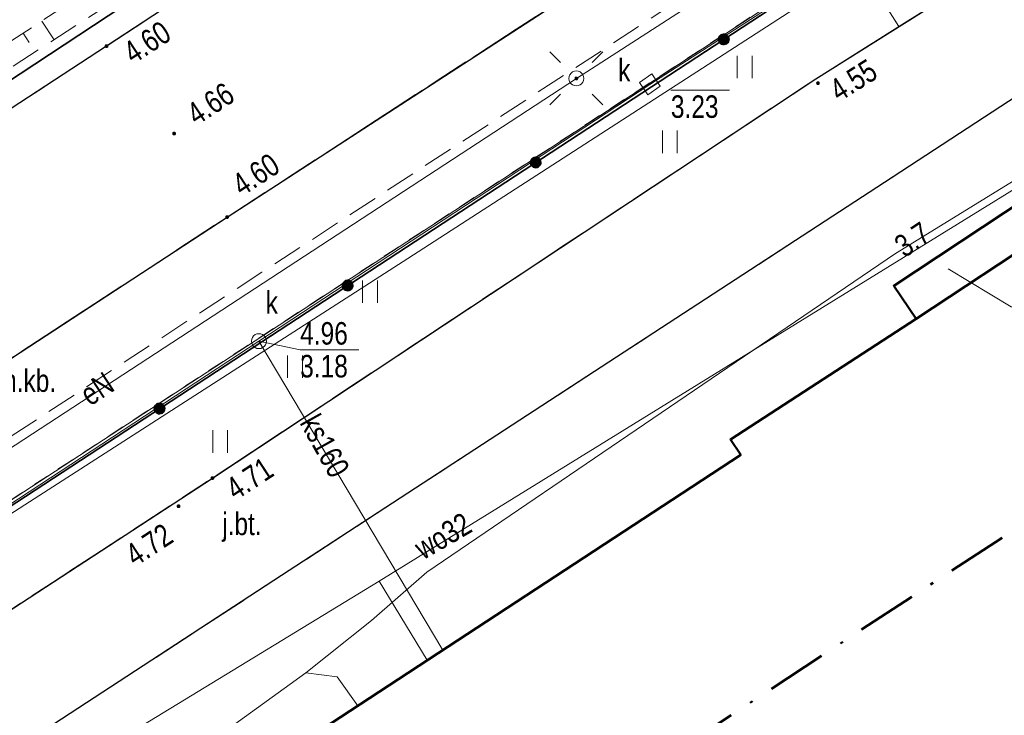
# Model space of a CAD drawing. Header units: metres. Extents: x 5450672 to 5451002, y 5973437 to 5973741.
# Tile 32 of 54: x 5450837 to 5450870, y 5973503 to 5973526. Entities that reach past the tile are written whole.
import ezdxf
from ezdxf.enums import TextEntityAlignment as Align

# ---------------------------------------------------------------- set-up
doc = ezdxf.new("R2010")
doc.units = ezdxf.units.M
for name, pattern in [('L_0_03', [1, 0.5, -0.5]), ('L_0_04', [1.5, 1, -0.5]), ('L_0_06', [2, 1.5, -0.5]), ('L_0_0E', [3.5, 2, -0.75, 0, -0.75])]:
    doc.linetypes.add(name, pattern=pattern)
for name, color, linetype, lineweight in [('GESBLO', 7, 'CONTINUOUS', 18), ('GESBZN', 7, 'CONTINUOUS', 50), ('GESBZN_O', 7, 'CONTINUOUS', 50), ('GESBZO', 7, 'CONTINUOUS', 50), ('GESDZI', 7, 'CONTINUOUS', 18), ('GESUZY', 96, 'CONTINUOUS', 18), ('GSLKOG', 7, 'CONTINUOUS', 35), ('GSLKRW', 7, 'CONTINUOUS', 25), ('GSPWPS', 7, 'CONTINUOUS', 13), ('GSPWPS_O', 7, 'CONTINUOUS', 13), ('GSSKOA', 7, 'CONTINUOUS', 18), ('GSSKOA_O', 7, 'CONTINUOUS', 18), ('GSSKOD', 7, 'CONTINUOUS', 18), ('GSSKOD_O', 7, 'CONTINUOUS', 18), ('GSSUTR', 7, 'CONTINUOUS', 18), ('GSSZSN', 7, 'CONTINUOUS', 18), ('GULEPR', 1, 'CONTINUOUS', 18), ('GULEPR_O', 1, 'CONTINUOUS', 18), ('GULKPR', 36, 'CONTINUOUS', 18), ('GULKPR_O', 36, 'CONTINUOUS', 18), ('GULLOB', 7, 'CONTINUOUS', 35), ('GULWPR', 5, 'CONTINUOUS', 18), ('GULWPR_O', 5, 'CONTINUOUS', 18), ('GUPELA', 7, 'CONTINUOUS', 18), ('GUPIWZ', 7, 'CONTINUOUS', 18), ('GUPKSD', 36, 'CONTINUOUS', 18), ('GUPKSD_O', 36, 'CONTINUOUS', 18), ('GUPPRZ_O', 7, 'CONTINUOUS', 18), ('zakres', 6, 'L_0_0E', 50)]:
    doc.layers.add(name, color=color, linetype=linetype, lineweight=lineweight)
doc.styles.add('Arial', font='Arial.ttf')

msp = doc.modelspace()

# ---------------------------------------------------------------- hatches: boundary and pattern name
at = {"layer": 'GSLKOG', "linetype": 'Continuous', "lineweight": 35, "true_color": 0x000000}
for points in [[(5450860.924, 5973525.64), (5450860.932, 5973525.595), (5450860.929, 5973525.549), (5450860.914, 5973525.506), (5450860.888, 5973525.468), (5450860.854, 5973525.439), (5450860.812, 5973525.419), (5450860.767, 5973525.41), (5450860.722, 5973525.414), (5450860.679, 5973525.429), (5450860.641, 5973525.454), (5450860.611, 5973525.489), (5450860.591, 5973525.53), (5450860.583, 5973525.575), (5450860.586, 5973525.621), (5450860.601, 5973525.664), (5450860.627, 5973525.702), (5450860.662, 5973525.731), (5450860.703, 5973525.751), (5450860.748, 5973525.76), (5450860.793, 5973525.756), (5450860.837, 5973525.741), (5450860.874, 5973525.715), (5450860.904, 5973525.681)], [(5450860.924, 5973525.64), (5450860.932, 5973525.595), (5450860.929, 5973525.549), (5450860.914, 5973525.506), (5450860.888, 5973525.468), (5450860.854, 5973525.439), (5450860.812, 5973525.419), (5450860.767, 5973525.41), (5450860.722, 5973525.414), (5450860.679, 5973525.429), (5450860.641, 5973525.454), (5450860.611, 5973525.489), (5450860.591, 5973525.53), (5450860.583, 5973525.575), (5450860.586, 5973525.621), (5450860.601, 5973525.664), (5450860.627, 5973525.702), (5450860.662, 5973525.731), (5450860.703, 5973525.751), (5450860.748, 5973525.76), (5450860.793, 5973525.756), (5450860.837, 5973525.741), (5450860.874, 5973525.715), (5450860.904, 5973525.681)], [(5450854.649, 5973521.531), (5450854.658, 5973521.486), (5450854.655, 5973521.44), (5450854.639, 5973521.397), (5450854.614, 5973521.36), (5450854.579, 5973521.33), (5450854.538, 5973521.31), (5450854.493, 5973521.301), (5450854.448, 5973521.305), (5450854.404, 5973521.32), (5450854.367, 5973521.346), (5450854.337, 5973521.38), (5450854.317, 5973521.421), (5450854.309, 5973521.466), (5450854.312, 5973521.512), (5450854.327, 5973521.555), (5450854.353, 5973521.593), (5450854.387, 5973521.623), (5450854.429, 5973521.642), (5450854.473, 5973521.651), (5450854.519, 5973521.648), (5450854.562, 5973521.632), (5450854.6, 5973521.607), (5450854.63, 5973521.572)], [(5450854.649, 5973521.531), (5450854.658, 5973521.486), (5450854.655, 5973521.44), (5450854.639, 5973521.397), (5450854.614, 5973521.36), (5450854.579, 5973521.33), (5450854.538, 5973521.31), (5450854.493, 5973521.301), (5450854.448, 5973521.305), (5450854.404, 5973521.32), (5450854.367, 5973521.346), (5450854.337, 5973521.38), (5450854.317, 5973521.421), (5450854.309, 5973521.466), (5450854.312, 5973521.512), (5450854.327, 5973521.555), (5450854.353, 5973521.593), (5450854.387, 5973521.623), (5450854.429, 5973521.642), (5450854.473, 5973521.651), (5450854.519, 5973521.648), (5450854.562, 5973521.632), (5450854.6, 5973521.607), (5450854.63, 5973521.572)], [(5450848.375, 5973517.422), (5450848.384, 5973517.377), (5450848.38, 5973517.332), (5450848.365, 5973517.289), (5450848.339, 5973517.251), (5450848.305, 5973517.221), (5450848.264, 5973517.201), (5450848.219, 5973517.193), (5450848.173, 5973517.196), (5450848.13, 5973517.211), (5450848.092, 5973517.237), (5450848.062, 5973517.272), (5450848.043, 5973517.313), (5450848.034, 5973517.358), (5450848.038, 5973517.403), (5450848.053, 5973517.446), (5450848.078, 5973517.484), (5450848.113, 5973517.514), (5450848.154, 5973517.534), (5450848.199, 5973517.542), (5450848.245, 5973517.539), (5450848.288, 5973517.524), (5450848.325, 5973517.498), (5450848.355, 5973517.463)], [(5450848.375, 5973517.422), (5450848.384, 5973517.377), (5450848.38, 5973517.332), (5450848.365, 5973517.289), (5450848.339, 5973517.251), (5450848.305, 5973517.221), (5450848.264, 5973517.201), (5450848.219, 5973517.193), (5450848.173, 5973517.196), (5450848.13, 5973517.211), (5450848.092, 5973517.237), (5450848.062, 5973517.272), (5450848.043, 5973517.313), (5450848.034, 5973517.358), (5450848.038, 5973517.403), (5450848.053, 5973517.446), (5450848.078, 5973517.484), (5450848.113, 5973517.514), (5450848.154, 5973517.534), (5450848.199, 5973517.542), (5450848.245, 5973517.539), (5450848.288, 5973517.524), (5450848.325, 5973517.498), (5450848.355, 5973517.463)], [(5450842.101, 5973513.313), (5450842.109, 5973513.269), (5450842.106, 5973513.223), (5450842.091, 5973513.18), (5450842.065, 5973513.142), (5450842.03, 5973513.112), (5450841.989, 5973513.093), (5450841.944, 5973513.084), (5450841.899, 5973513.087), (5450841.856, 5973513.103), (5450841.818, 5973513.128), (5450841.788, 5973513.163), (5450841.768, 5973513.204), (5450841.76, 5973513.249), (5450841.763, 5973513.294), (5450841.778, 5973513.338), (5450841.804, 5973513.375), (5450841.839, 5973513.405), (5450841.88, 5973513.425), (5450841.925, 5973513.433), (5450841.97, 5973513.43), (5450842.013, 5973513.415), (5450842.051, 5973513.389), (5450842.081, 5973513.355)], [(5450842.101, 5973513.313), (5450842.109, 5973513.269), (5450842.106, 5973513.223), (5450842.091, 5973513.18), (5450842.065, 5973513.142), (5450842.03, 5973513.112), (5450841.989, 5973513.093), (5450841.944, 5973513.084), (5450841.899, 5973513.087), (5450841.856, 5973513.103), (5450841.818, 5973513.128), (5450841.788, 5973513.163), (5450841.768, 5973513.204), (5450841.76, 5973513.249), (5450841.763, 5973513.294), (5450841.778, 5973513.338), (5450841.804, 5973513.375), (5450841.839, 5973513.405), (5450841.88, 5973513.425), (5450841.925, 5973513.433), (5450841.97, 5973513.43), (5450842.013, 5973513.415), (5450842.051, 5973513.389), (5450842.081, 5973513.355)]]:
    msp.add_hatch(color=18, dxfattribs=at).paths.add_polyline_path(points)
at = {"layer": 'GSPWPS', "linetype": 'Continuous', "lineweight": 13, "true_color": 0x000000}
for points in [[(5450840.127, 5973525.372), (5450840.131, 5973525.383), (5450840.138, 5973525.392), (5450840.148, 5973525.399), (5450840.158, 5973525.403), (5450840.17, 5973525.405), (5450840.182, 5973525.403), (5450840.193, 5973525.399), (5450840.202, 5973525.392), (5450840.209, 5973525.383), (5450840.213, 5973525.372), (5450840.215, 5973525.36), (5450840.213, 5973525.348), (5450840.209, 5973525.338), (5450840.202, 5973525.328), (5450840.193, 5973525.321), (5450840.182, 5973525.317), (5450840.17, 5973525.315), (5450840.158, 5973525.317), (5450840.148, 5973525.321), (5450840.138, 5973525.328), (5450840.131, 5973525.338), (5450840.127, 5973525.348), (5450840.125, 5973525.36)], [(5450863.857, 5973524.132), (5450863.861, 5973524.143), (5450863.868, 5973524.152), (5450863.878, 5973524.159), (5450863.888, 5973524.163), (5450863.9, 5973524.165), (5450863.912, 5973524.163), (5450863.923, 5973524.159), (5450863.932, 5973524.152), (5450863.939, 5973524.143), (5450863.943, 5973524.132), (5450863.945, 5973524.12), (5450863.943, 5973524.108), (5450863.939, 5973524.098), (5450863.932, 5973524.088), (5450863.923, 5973524.081), (5450863.912, 5973524.077), (5450863.9, 5973524.075), (5450863.888, 5973524.077), (5450863.878, 5973524.081), (5450863.868, 5973524.088), (5450863.861, 5973524.098), (5450863.857, 5973524.108), (5450863.855, 5973524.12)], [(5450842.377, 5973522.452), (5450842.381, 5973522.463), (5450842.388, 5973522.472), (5450842.398, 5973522.479), (5450842.408, 5973522.483), (5450842.42, 5973522.485), (5450842.432, 5973522.483), (5450842.443, 5973522.479), (5450842.452, 5973522.472), (5450842.459, 5973522.463), (5450842.463, 5973522.452), (5450842.465, 5973522.44), (5450842.463, 5973522.428), (5450842.459, 5973522.418), (5450842.452, 5973522.408), (5450842.443, 5973522.401), (5450842.432, 5973522.397), (5450842.42, 5973522.395), (5450842.408, 5973522.397), (5450842.398, 5973522.401), (5450842.388, 5973522.408), (5450842.381, 5973522.418), (5450842.377, 5973522.428), (5450842.375, 5973522.44)], [(5450844.147, 5973519.662), (5450844.151, 5973519.672), (5450844.158, 5973519.682), (5450844.168, 5973519.689), (5450844.178, 5973519.693), (5450844.19, 5973519.695), (5450844.202, 5973519.693), (5450844.213, 5973519.689), (5450844.222, 5973519.682), (5450844.229, 5973519.672), (5450844.233, 5973519.662), (5450844.235, 5973519.65), (5450844.233, 5973519.638), (5450844.229, 5973519.627), (5450844.222, 5973519.618), (5450844.213, 5973519.611), (5450844.202, 5973519.607), (5450844.19, 5973519.605), (5450844.178, 5973519.607), (5450844.168, 5973519.611), (5450844.158, 5973519.618), (5450844.151, 5973519.627), (5450844.147, 5973519.638), (5450844.145, 5973519.65)], [(5450843.657, 5973510.952), (5450843.661, 5973510.963), (5450843.668, 5973510.972), (5450843.677, 5973510.979), (5450843.688, 5973510.983), (5450843.7, 5973510.985), (5450843.712, 5973510.983), (5450843.722, 5973510.979), (5450843.732, 5973510.972), (5450843.739, 5973510.963), (5450843.743, 5973510.952), (5450843.745, 5973510.94), (5450843.743, 5973510.928), (5450843.739, 5973510.918), (5450843.732, 5973510.908), (5450843.722, 5973510.901), (5450843.712, 5973510.897), (5450843.7, 5973510.895), (5450843.688, 5973510.897), (5450843.677, 5973510.901), (5450843.668, 5973510.908), (5450843.661, 5973510.918), (5450843.657, 5973510.928), (5450843.655, 5973510.94)], [(5450842.527, 5973510.012), (5450842.531, 5973510.023), (5450842.538, 5973510.032), (5450842.548, 5973510.039), (5450842.558, 5973510.043), (5450842.57, 5973510.045), (5450842.582, 5973510.043), (5450842.593, 5973510.039), (5450842.602, 5973510.032), (5450842.609, 5973510.023), (5450842.613, 5973510.012), (5450842.615, 5973510), (5450842.613, 5973509.988), (5450842.609, 5973509.978), (5450842.602, 5973509.968), (5450842.593, 5973509.961), (5450842.582, 5973509.957), (5450842.57, 5973509.955), (5450842.558, 5973509.957), (5450842.548, 5973509.961), (5450842.538, 5973509.968), (5450842.531, 5973509.978), (5450842.527, 5973509.988), (5450842.525, 5973510)]]:
    msp.add_hatch(color=18, dxfattribs=at).paths.add_polyline_path(points)
at = {"layer": 'GUPELA', "linetype": 'Continuous', "lineweight": 18, "true_color": 0x000000}
msp.add_hatch(color=18, dxfattribs=at).paths.add_polyline_path([(5450855.839, 5973524.325), (5450855.852, 5973524.323), (5450855.861, 5973524.32), (5450855.87, 5973524.313), (5450855.878, 5973524.304), (5450855.883, 5973524.293), (5450855.885, 5973524.281), (5450855.884, 5973524.272), (5450855.881, 5973524.261), (5450855.873, 5973524.25), (5450855.865, 5973524.242), (5450855.854, 5973524.237), (5450855.842, 5973524.235), (5450855.83, 5973524.236), (5450855.82, 5973524.24), (5450855.81, 5973524.246), (5450855.803, 5973524.254), (5450855.798, 5973524.264), (5450855.795, 5973524.274), (5450855.795, 5973524.286), (5450855.799, 5973524.298), (5450855.805, 5973524.309), (5450855.816, 5973524.318), (5450855.827, 5973524.323)])

# ---------------------------------------------------------------- linework, layer by layer
at = {"layer": 'GESBLO', "color": 7, "linetype": 'Continuous', "lineweight": 18, "flags": 128}
msp.add_lwpolyline([(5450823.76, 5973486.552), (5450823.509, 5973486.925), (5450861.323, 5973511.713), (5450860.979, 5973512.233), (5450867.177, 5973516.26)], dxfattribs=at)
at = {"layer": 'GESBZN', "color": 7, "linetype": 'Continuous', "lineweight": 50, "flags": 128}
msp.add_lwpolyline([(5450867.177, 5973516.26), (5450866.426, 5973517.359), (5450870.865, 5973520.296), (5450871.587, 5973519.176)], close=True, dxfattribs=at)
at = {"layer": 'GESBZN_O', "color": 7, "linetype": 'Continuous', "lineweight": 13, "flags": 128}
msp.add_lwpolyline([(5450868.245, 5973517.919), (5450870.349, 5973516.652), (5450872.209, 5973516.652)], dxfattribs=at)
at = {"layer": 'GESBZO', "color": 7, "linetype": 'Continuous', "lineweight": 50, "flags": 128}
msp.add_lwpolyline([(5450823.76, 5973486.552), (5450823.509, 5973486.925), (5450861.323, 5973511.713), (5450860.979, 5973512.233), (5450867.177, 5973516.26)], dxfattribs=at)
at = {"layer": 'GESDZI', "color": 7, "linetype": 'Continuous', "lineweight": 18, "flags": 128}
msp.add_lwpolyline([(5450935.608, 5973598.484), (5450949.838, 5973577.857), (5450942.774, 5973579.328), (5450880.058, 5973538.352), (5450806.723, 5973490.442), (5450802.26, 5973482.693), (5450803.745, 5973511.267), (5450807.74, 5973509.03), (5450934.22, 5973591.65)], close=True, dxfattribs=at)
msp.add_lwpolyline([(5450880.058, 5973538.352), (5450806.723, 5973490.442)], dxfattribs=at)
at = {"layer": 'GESUZY', "color": 96, "linetype": 'L_0_03', "lineweight": 18, "flags": 128}
msp.add_lwpolyline([(5450942.774, 5973579.328), (5450880.058, 5973538.352), (5450806.723, 5973490.442), (5450802.26, 5973482.693), (5450803.745, 5973511.267), (5450807.74, 5973509.03), (5450934.22, 5973591.65), (5450935.608, 5973598.484), (5450949.838, 5973577.857)], close=True, dxfattribs=at)
msp.add_lwpolyline([(5450880.058, 5973538.352), (5450806.723, 5973490.442)], dxfattribs=at)
at = {"layer": 'GSLKOG', "color": 7, "linetype": 'Continuous', "lineweight": 35, "flags": 128}
msp.add_lwpolyline([(5450865.16, 5973528.47), (5450865.08, 5973528.42), (5450864.69, 5973528.16), (5450806.63, 5973490.14), (5450802.16, 5973482.73), (5450800.43, 5973458.16), (5450798.877, 5973437.351)], dxfattribs=at)
for points in [[(5450860.924, 5973525.64), (5450860.932, 5973525.595), (5450860.929, 5973525.549), (5450860.914, 5973525.506), (5450860.888, 5973525.468), (5450860.854, 5973525.439), (5450860.812, 5973525.419), (5450860.767, 5973525.41), (5450860.722, 5973525.414), (5450860.679, 5973525.429), (5450860.641, 5973525.454), (5450860.611, 5973525.489), (5450860.591, 5973525.53), (5450860.583, 5973525.575), (5450860.586, 5973525.621), (5450860.601, 5973525.664), (5450860.627, 5973525.702), (5450860.662, 5973525.731), (5450860.703, 5973525.751), (5450860.748, 5973525.76), (5450860.793, 5973525.756), (5450860.837, 5973525.741), (5450860.874, 5973525.715), (5450860.904, 5973525.681)], [(5450860.924, 5973525.64), (5450860.932, 5973525.595), (5450860.929, 5973525.549), (5450860.914, 5973525.506), (5450860.888, 5973525.468), (5450860.854, 5973525.439), (5450860.812, 5973525.419), (5450860.767, 5973525.41), (5450860.722, 5973525.414), (5450860.679, 5973525.429), (5450860.641, 5973525.454), (5450860.611, 5973525.489), (5450860.591, 5973525.53), (5450860.583, 5973525.575), (5450860.586, 5973525.621), (5450860.601, 5973525.664), (5450860.627, 5973525.702), (5450860.662, 5973525.731), (5450860.703, 5973525.751), (5450860.748, 5973525.76), (5450860.793, 5973525.756), (5450860.837, 5973525.741), (5450860.874, 5973525.715), (5450860.904, 5973525.681)], [(5450854.649, 5973521.531), (5450854.658, 5973521.486), (5450854.655, 5973521.44), (5450854.639, 5973521.397), (5450854.614, 5973521.36), (5450854.579, 5973521.33), (5450854.538, 5973521.31), (5450854.493, 5973521.301), (5450854.448, 5973521.305), (5450854.404, 5973521.32), (5450854.367, 5973521.346), (5450854.337, 5973521.38), (5450854.317, 5973521.421), (5450854.309, 5973521.466), (5450854.312, 5973521.512), (5450854.327, 5973521.555), (5450854.353, 5973521.593), (5450854.387, 5973521.623), (5450854.429, 5973521.642), (5450854.473, 5973521.651), (5450854.519, 5973521.648), (5450854.562, 5973521.632), (5450854.6, 5973521.607), (5450854.63, 5973521.572)], [(5450854.649, 5973521.531), (5450854.658, 5973521.486), (5450854.655, 5973521.44), (5450854.639, 5973521.397), (5450854.614, 5973521.36), (5450854.579, 5973521.33), (5450854.538, 5973521.31), (5450854.493, 5973521.301), (5450854.448, 5973521.305), (5450854.404, 5973521.32), (5450854.367, 5973521.346), (5450854.337, 5973521.38), (5450854.317, 5973521.421), (5450854.309, 5973521.466), (5450854.312, 5973521.512), (5450854.327, 5973521.555), (5450854.353, 5973521.593), (5450854.387, 5973521.623), (5450854.429, 5973521.642), (5450854.473, 5973521.651), (5450854.519, 5973521.648), (5450854.562, 5973521.632), (5450854.6, 5973521.607), (5450854.63, 5973521.572)], [(5450848.375, 5973517.422), (5450848.384, 5973517.377), (5450848.38, 5973517.332), (5450848.365, 5973517.289), (5450848.339, 5973517.251), (5450848.305, 5973517.221), (5450848.264, 5973517.201), (5450848.219, 5973517.193), (5450848.173, 5973517.196), (5450848.13, 5973517.211), (5450848.092, 5973517.237), (5450848.062, 5973517.272), (5450848.043, 5973517.313), (5450848.034, 5973517.358), (5450848.038, 5973517.403), (5450848.053, 5973517.446), (5450848.078, 5973517.484), (5450848.113, 5973517.514), (5450848.154, 5973517.534), (5450848.199, 5973517.542), (5450848.245, 5973517.539), (5450848.288, 5973517.524), (5450848.325, 5973517.498), (5450848.355, 5973517.463)], [(5450848.375, 5973517.422), (5450848.384, 5973517.377), (5450848.38, 5973517.332), (5450848.365, 5973517.289), (5450848.339, 5973517.251), (5450848.305, 5973517.221), (5450848.264, 5973517.201), (5450848.219, 5973517.193), (5450848.173, 5973517.196), (5450848.13, 5973517.211), (5450848.092, 5973517.237), (5450848.062, 5973517.272), (5450848.043, 5973517.313), (5450848.034, 5973517.358), (5450848.038, 5973517.403), (5450848.053, 5973517.446), (5450848.078, 5973517.484), (5450848.113, 5973517.514), (5450848.154, 5973517.534), (5450848.199, 5973517.542), (5450848.245, 5973517.539), (5450848.288, 5973517.524), (5450848.325, 5973517.498), (5450848.355, 5973517.463)], [(5450842.101, 5973513.313), (5450842.109, 5973513.269), (5450842.106, 5973513.223), (5450842.091, 5973513.18), (5450842.065, 5973513.142), (5450842.03, 5973513.112), (5450841.989, 5973513.093), (5450841.944, 5973513.084), (5450841.899, 5973513.087), (5450841.856, 5973513.103), (5450841.818, 5973513.128), (5450841.788, 5973513.163), (5450841.768, 5973513.204), (5450841.76, 5973513.249), (5450841.763, 5973513.294), (5450841.778, 5973513.338), (5450841.804, 5973513.375), (5450841.839, 5973513.405), (5450841.88, 5973513.425), (5450841.925, 5973513.433), (5450841.97, 5973513.43), (5450842.013, 5973513.415), (5450842.051, 5973513.389), (5450842.081, 5973513.355)], [(5450842.101, 5973513.313), (5450842.109, 5973513.269), (5450842.106, 5973513.223), (5450842.091, 5973513.18), (5450842.065, 5973513.142), (5450842.03, 5973513.112), (5450841.989, 5973513.093), (5450841.944, 5973513.084), (5450841.899, 5973513.087), (5450841.856, 5973513.103), (5450841.818, 5973513.128), (5450841.788, 5973513.163), (5450841.768, 5973513.204), (5450841.76, 5973513.249), (5450841.763, 5973513.294), (5450841.778, 5973513.338), (5450841.804, 5973513.375), (5450841.839, 5973513.405), (5450841.88, 5973513.425), (5450841.925, 5973513.433), (5450841.97, 5973513.43), (5450842.013, 5973513.415), (5450842.051, 5973513.389), (5450842.081, 5973513.355)]]:
    msp.add_lwpolyline(points, close=True, dxfattribs=at)
at = {"layer": 'GSLKRW', "color": 7, "linetype": 'Continuous', "lineweight": 25, "flags": 128}
for points in [[(5450827.51, 5973508.75), (5450844.19, 5973519.65), (5450858.91, 5973529.22), (5450872.45, 5973538.1), (5450878.76, 5973542.23), (5450882.9, 5973544.91), (5450886.411, 5973547.209), (5450895.68, 5973553.28), (5450909.81, 5973562.51), (5450924.43, 5973572.05), (5450934.84, 5973578.87), (5450940.61, 5973582.54), (5450938.48, 5973585.79), (5450936.74, 5973588.44), (5450934.44, 5973586.91), (5450920.71, 5973577.94), (5450905.71, 5973568.14), (5450892.04, 5973559.22), (5450879.46, 5973551.02), (5450868.42, 5973543.83), (5450855.2, 5973535.22), (5450840.17, 5973525.36), (5450823.68, 5973514.58)], [(5450887.598, 5973543.226), (5450887.85, 5973542.84), (5450893.16, 5973534.8), (5450877.03, 5973524.28), (5450875.36, 5973526.85), (5450873.59, 5973525.69), (5450866.12, 5973520.81), (5450845.75, 5973507.52), (5450825.61, 5973494.37), (5450823.74, 5973493.09), (5450822.36, 5973492), (5450821.31, 5973490.54), (5450820.88, 5973489.56), (5450820.61, 5973488.23), (5450820.34, 5973486.13), (5450818.57, 5973469.18), (5450818.25, 5973466.01), (5450816.65, 5973449.22), (5450815.362, 5973436.762)], [(5450811.082, 5973436.915), (5450812.41, 5973449.64), (5450814.47, 5973469.6), (5450816, 5973484.01), (5450816.39, 5973486.46), (5450816.79, 5973489.48), (5450817.33, 5973491.41), (5450818.21, 5973493.14), (5450819.48, 5973494.72), (5450821.05, 5973496.03), (5450823.52, 5973497.76), (5450843.7, 5973510.94), (5450863.83, 5973524.27), (5450871.36, 5973529.01), (5450877.13, 5973532.97), (5450877.77, 5973533.73), (5450878.13, 5973534.67), (5450878.12, 5973535.64), (5450877.71, 5973536.69)]]:
    msp.add_lwpolyline(points, dxfattribs=at)
at = {"layer": 'GSPWPS', "color": 7, "linetype": 'Continuous', "lineweight": 13, "flags": 128}
for points in [[(5450840.127, 5973525.372), (5450840.131, 5973525.383), (5450840.138, 5973525.392), (5450840.148, 5973525.399), (5450840.158, 5973525.403), (5450840.17, 5973525.405), (5450840.182, 5973525.403), (5450840.193, 5973525.399), (5450840.202, 5973525.392), (5450840.209, 5973525.383), (5450840.213, 5973525.372), (5450840.215, 5973525.36), (5450840.213, 5973525.348), (5450840.209, 5973525.338), (5450840.202, 5973525.328), (5450840.193, 5973525.321), (5450840.182, 5973525.317), (5450840.17, 5973525.315), (5450840.158, 5973525.317), (5450840.148, 5973525.321), (5450840.138, 5973525.328), (5450840.131, 5973525.338), (5450840.127, 5973525.348), (5450840.125, 5973525.36)], [(5450863.857, 5973524.132), (5450863.861, 5973524.143), (5450863.868, 5973524.152), (5450863.878, 5973524.159), (5450863.888, 5973524.163), (5450863.9, 5973524.165), (5450863.912, 5973524.163), (5450863.923, 5973524.159), (5450863.932, 5973524.152), (5450863.939, 5973524.143), (5450863.943, 5973524.132), (5450863.945, 5973524.12), (5450863.943, 5973524.108), (5450863.939, 5973524.098), (5450863.932, 5973524.088), (5450863.923, 5973524.081), (5450863.912, 5973524.077), (5450863.9, 5973524.075), (5450863.888, 5973524.077), (5450863.878, 5973524.081), (5450863.868, 5973524.088), (5450863.861, 5973524.098), (5450863.857, 5973524.108), (5450863.855, 5973524.12)], [(5450842.377, 5973522.452), (5450842.381, 5973522.463), (5450842.388, 5973522.472), (5450842.398, 5973522.479), (5450842.408, 5973522.483), (5450842.42, 5973522.485), (5450842.432, 5973522.483), (5450842.443, 5973522.479), (5450842.452, 5973522.472), (5450842.459, 5973522.463), (5450842.463, 5973522.452), (5450842.465, 5973522.44), (5450842.463, 5973522.428), (5450842.459, 5973522.418), (5450842.452, 5973522.408), (5450842.443, 5973522.401), (5450842.432, 5973522.397), (5450842.42, 5973522.395), (5450842.408, 5973522.397), (5450842.398, 5973522.401), (5450842.388, 5973522.408), (5450842.381, 5973522.418), (5450842.377, 5973522.428), (5450842.375, 5973522.44)], [(5450844.147, 5973519.662), (5450844.151, 5973519.672), (5450844.158, 5973519.682), (5450844.168, 5973519.689), (5450844.178, 5973519.693), (5450844.19, 5973519.695), (5450844.202, 5973519.693), (5450844.213, 5973519.689), (5450844.222, 5973519.682), (5450844.229, 5973519.672), (5450844.233, 5973519.662), (5450844.235, 5973519.65), (5450844.233, 5973519.638), (5450844.229, 5973519.627), (5450844.222, 5973519.618), (5450844.213, 5973519.611), (5450844.202, 5973519.607), (5450844.19, 5973519.605), (5450844.178, 5973519.607), (5450844.168, 5973519.611), (5450844.158, 5973519.618), (5450844.151, 5973519.627), (5450844.147, 5973519.638), (5450844.145, 5973519.65)], [(5450843.657, 5973510.952), (5450843.661, 5973510.963), (5450843.668, 5973510.972), (5450843.677, 5973510.979), (5450843.688, 5973510.983), (5450843.7, 5973510.985), (5450843.712, 5973510.983), (5450843.722, 5973510.979), (5450843.732, 5973510.972), (5450843.739, 5973510.963), (5450843.743, 5973510.952), (5450843.745, 5973510.94), (5450843.743, 5973510.928), (5450843.739, 5973510.918), (5450843.732, 5973510.908), (5450843.722, 5973510.901), (5450843.712, 5973510.897), (5450843.7, 5973510.895), (5450843.688, 5973510.897), (5450843.677, 5973510.901), (5450843.668, 5973510.908), (5450843.661, 5973510.918), (5450843.657, 5973510.928), (5450843.655, 5973510.94)], [(5450842.527, 5973510.012), (5450842.531, 5973510.023), (5450842.538, 5973510.032), (5450842.548, 5973510.039), (5450842.558, 5973510.043), (5450842.57, 5973510.045), (5450842.582, 5973510.043), (5450842.593, 5973510.039), (5450842.602, 5973510.032), (5450842.609, 5973510.023), (5450842.613, 5973510.012), (5450842.615, 5973510), (5450842.613, 5973509.988), (5450842.609, 5973509.978), (5450842.602, 5973509.968), (5450842.593, 5973509.961), (5450842.582, 5973509.957), (5450842.57, 5973509.955), (5450842.558, 5973509.957), (5450842.548, 5973509.961), (5450842.538, 5973509.968), (5450842.531, 5973509.978), (5450842.527, 5973509.988), (5450842.525, 5973510)]]:
    msp.add_lwpolyline(points, close=True, dxfattribs=at)
at = {"layer": 'GSSKOA', "color": 7, "linetype": 'L_0_06', "lineweight": 18, "flags": 128}
for points in [[(5450783.81, 5973515.24), (5450785.01, 5973512.65), (5450786.01, 5973510.85), (5450787.7, 5973508.38), (5450790.18, 5973505.25), (5450790.75, 5973504.62), (5450791.58, 5973503.81), (5450793.24, 5973502.59), (5450795.13, 5973501.79), (5450798.04, 5973501.33), (5450800.65, 5973501.43), (5450801.44, 5973501.62), (5450804.54, 5973502.43), (5450807.14, 5973503.78), (5450823.68, 5973514.58), (5450840.17, 5973525.36), (5450855.2, 5973535.22), (5450868.42, 5973543.83), (5450879.46, 5973551.02), (5450892.04, 5973559.22), (5450905.71, 5973568.14), (5450920.71, 5973577.94), (5450934.44, 5973586.91), (5450936.74, 5973588.44), (5450938.48, 5973585.79), (5450940.61, 5973582.54), (5450934.84, 5973578.87), (5450924.43, 5973572.05), (5450909.81, 5973562.51), (5450895.68, 5973553.28), (5450886.411, 5973547.209), (5450882.9, 5973544.91), (5450878.76, 5973542.23), (5450872.45, 5973538.1), (5450858.91, 5973529.22), (5450844.19, 5973519.65), (5450827.51, 5973508.75), (5450810.6, 5973497.68), (5450805.86, 5973494.57), (5450803.36, 5973492.88), (5450800.63, 5973490.63), (5450797.91, 5973487.79), (5450797.04, 5973486.71), (5450796.11, 5973485.35), (5450794.66, 5973482.74), (5450793.52, 5973479.94), (5450792.66, 5973477.32), (5450792.24, 5973480.77), (5450791.27, 5973486.7), (5450790.15, 5973492.59), (5450788.83, 5973498.46), (5450786.99, 5973505.22), (5450785.83, 5973509.07)], [(5450885.06, 5973541.57), (5450887.598, 5973543.226), (5450887.85, 5973542.84), (5450893.16, 5973534.8), (5450877.03, 5973524.28), (5450875.36, 5973526.85), (5450873.59, 5973525.69), (5450866.12, 5973520.81), (5450845.75, 5973507.52), (5450825.61, 5973494.37), (5450823.74, 5973493.09), (5450822.36, 5973492), (5450821.31, 5973490.54), (5450820.88, 5973489.56), (5450820.61, 5973488.23), (5450820.34, 5973486.13), (5450818.57, 5973469.18), (5450818.25, 5973466.01), (5450816.65, 5973449.22), (5450815.362, 5973436.762), (5450811.082, 5973436.915), (5450812.41, 5973449.64), (5450814.47, 5973469.6), (5450816, 5973484.01), (5450816.39, 5973486.46), (5450816.79, 5973489.48), (5450817.33, 5973491.41), (5450818.21, 5973493.14), (5450819.48, 5973494.72), (5450821.05, 5973496.03), (5450823.52, 5973497.76), (5450843.7, 5973510.94), (5450863.83, 5973524.27), (5450871.36, 5973529.01), (5450877.13, 5973532.97), (5450877.77, 5973533.73), (5450878.13, 5973534.67), (5450878.12, 5973535.64), (5450877.71, 5973536.69)]]:
    msp.add_lwpolyline(points, close=True, dxfattribs=at)
at = {"layer": 'GSSKOD', "color": 7, "linetype": 'L_0_04', "lineweight": 18, "flags": 128}
for points in [[(5450795.55, 5973475.17), (5450795.52, 5973475.48), (5450795.45, 5973476.38), (5450795.5, 5973477.36), (5450795.85, 5973479.23), (5450796.27, 5973480.99), (5450796.68, 5973481.89), (5450797.02, 5973482.59), (5450797.98, 5973484.2), (5450801.12, 5973486.42), (5450802.09, 5973487.5), (5450802.79, 5973488.83), (5450803.15, 5973490.27), (5450803.01, 5973491.31), (5450802.598, 5973492.252), (5450803.36, 5973492.88), (5450805.86, 5973494.57), (5450810.6, 5973497.68), (5450827.51, 5973508.75), (5450844.19, 5973519.65), (5450858.91, 5973529.22), (5450872.45, 5973538.1), (5450878.76, 5973542.23)], [(5450878.76, 5973542.23), (5450879.96, 5973540.43), (5450876.563, 5973538.216), (5450873.73, 5973536.37), (5450867.03, 5973531.98), (5450863.629, 5973529.752), (5450859.87, 5973527.29), (5450845.35, 5973517.81), (5450828.63, 5973506.87), (5450815.56, 5973498.36), (5450811.74, 5973495.8), (5450806.29, 5973492.36), (5450805.5, 5973491.46), (5450804.87, 5973490.14), (5450804.38, 5973488.7), (5450803.79, 5973487.33), (5450801.87, 5973485.02), (5450800.9, 5973484.33), (5450799.126, 5973483.109), (5450798.67, 5973482.42), (5450797.78, 5973480.65), (5450797.11, 5973477.72), (5450797.01, 5973476.7)]]:
    msp.add_lwpolyline(points, dxfattribs=at)
msp.add_lwpolyline([(5450863.629, 5973529.752), (5450867.03, 5973531.98), (5450868.071, 5973530.378), (5450867.638, 5973530.094), (5450869.193, 5973527.646), (5450866.598, 5973526.013), (5450865.08, 5973528.42), (5450864.69, 5973528.16)], close=True, dxfattribs=at)
at = {"layer": 'GSSUTR', "color": 7, "linetype": 'L_0_04', "lineweight": 18, "flags": 128}
msp.add_lwpolyline([(5450804.28, 5973445.74), (5450806.23, 5973463.98), (5450805.94, 5973464.54), (5450806.41, 5973465.2), (5450807.92, 5973481.96), (5450809.38, 5973488.4), (5450807.481, 5973490.697), (5450864.69, 5973528.16), (5450865.08, 5973528.42), (5450866.598, 5973526.013), (5450863.83, 5973524.27), (5450843.7, 5973510.94), (5450823.52, 5973497.76), (5450821.05, 5973496.03), (5450819.48, 5973494.72), (5450818.98, 5973494.38), (5450812.93, 5973490.3), (5450810.64, 5973485.54), (5450810.53, 5973484.56), (5450808.62, 5973466.63), (5450806.38, 5973444.72), (5450807.57, 5973444.6), (5450807.33, 5973442.15), (5450806.13, 5973442.25), (5450805.585, 5973437.111)], dxfattribs=at)
at = {"layer": 'GSSUTR', "color": 7, "linetype": 'Continuous', "lineweight": 18, "flags": 128}
for points in [[(5450861.208, 5973525.037), (5450861.208, 5973524.287)], [(5450861.708, 5973524.287), (5450861.708, 5973525.037)], [(5450858.708, 5973522.537), (5450858.708, 5973521.787)], [(5450859.208, 5973521.787), (5450859.208, 5973522.537)], [(5450848.708, 5973517.537), (5450848.708, 5973516.787)], [(5450849.208, 5973516.787), (5450849.208, 5973517.537)], [(5450846.208, 5973515.037), (5450846.208, 5973514.287)], [(5450846.708, 5973514.287), (5450846.708, 5973515.037)], [(5450843.708, 5973512.537), (5450843.708, 5973511.787)], [(5450844.208, 5973511.787), (5450844.208, 5973512.537)]]:
    msp.add_lwpolyline(points, dxfattribs=at)
at = {"layer": 'GSSZSN', "color": 7, "linetype": 'L_0_04', "lineweight": 18, "flags": 128}
msp.add_lwpolyline([(5450850.48, 5973533.38), (5450833.7, 5973522.52), (5450820, 5973513.46), (5450809.42, 5973506.66), (5450805.71, 5973505.07), (5450803.21, 5973505.97), (5450800.25, 5973507.74), (5450796.21, 5973514.79), (5450792.98, 5973523.82), (5450792.42, 5973532.12), (5450793.13, 5973537.8), (5450795.53, 5973541.79), (5450802.83, 5973545.48), (5450806.81, 5973546.12), (5450803.15, 5973544.03), (5450796.48, 5973538.94), (5450795.24, 5973537.62), (5450795.02, 5973532.31), (5450795.31, 5973523.87), (5450798.53, 5973516.39), (5450804.42, 5973508.14), (5450809.17, 5973507.44), (5450819.56, 5973514.16), (5450833.31, 5973523.12), (5450849.99, 5973534.04), (5450869.786, 5973546.534)], close=True, dxfattribs=at)
at = {"layer": 'GSSZSN', "color": 7, "linetype": 'Continuous', "lineweight": 18, "flags": 128}
for points in [[(5450838.007, 5973526.195), (5450838.415, 5973525.571)], [(5450837.387, 5973525.789), (5450837.59, 5973525.479)]]:
    msp.add_lwpolyline(points, dxfattribs=at)
at = {"layer": 'GULEPR', "color": 1, "linetype": 'Continuous', "lineweight": 18, "flags": 128}
for points in [[(5450929.221, 5973569.342), (5450907.255, 5973554.406), (5450898.91, 5973549.148), (5450897.821, 5973548.037), (5450897.614, 5973546.871), (5450899.386, 5973544), (5450900.462, 5973542.72), (5450900.835, 5973541.58), (5450900.372, 5973540.236), (5450893.456, 5973536.14), (5450890.802, 5973534.124), (5450885.536, 5973530.354), (5450876.81, 5973524.795), (5450866.485, 5973518.441), (5450850.85, 5973507.796), (5450849.005, 5973506.183), (5450846.813, 5973504.44)], [(5450891.14, 5973547.05), (5450855.84, 5973524.28)], [(5450855.84, 5973524.28), (5450824.19, 5973503.59)], [(5450846.813, 5973504.44), (5450834.686, 5973495.674), (5450833.762, 5973495.798), (5450830.618, 5973496.64), (5450829.576, 5973496.34), (5450821.799, 5973486.897), (5450821.736, 5973485.244), (5450823.328, 5973481.988), (5450825.312, 5973479.753), (5450825.148, 5973478.828), (5450820.785, 5973475.704), (5450820.51, 5973474.446), (5450823.382, 5973468.394), (5450824.508, 5973467.496), (5450826.418, 5973463.948)], [(5450848.549, 5973503.339), (5450847.857, 5973504.31), (5450846.813, 5973504.44)]]:
    msp.add_lwpolyline(points, dxfattribs=at)
at = {"layer": 'GULKPR', "color": 36, "linetype": 'Continuous', "lineweight": 18, "flags": 128}
for points in [[(5450872.754, 5973533.434), (5450858.293, 5973524.082), (5450845.25, 5973515.51), (5450819.832, 5973498.826), (5450805.403, 5973478.02)], [(5450845.25, 5973515.51), (5450851.381, 5973505.195)]]:
    msp.add_lwpolyline(points, dxfattribs=at)
at = {"layer": 'GULLOB', "color": 7, "linetype": 'Continuous', "lineweight": 35, "flags": 128}
msp.add_lwpolyline([(5450805.956, 5973504.578), (5450809.84, 5973506.34), (5450881.84, 5973553.83), (5450931.845, 5973586.509)], dxfattribs=at)
at = {"layer": 'GULWPR', "color": 5, "linetype": 'Continuous', "lineweight": 18, "flags": 128}
for points in [[(5450937.53, 5973559.553), (5450876.639, 5973524.47), (5450868.811, 5973530.301), (5450850.214, 5973518.272), (5450826.683, 5973503.121), (5450817.902, 5973496.651), (5450810.631, 5973487.742), (5450809.311, 5973485.974)], [(5450878.322, 5973525.448), (5450849.258, 5973507.501)], [(5450849.258, 5973507.501), (5450831.133, 5973496.454), (5450822.405, 5973489.185), (5450814.47, 5973482.878), (5450809.622, 5973484.872)], [(5450850.866, 5973504.858), (5450849.258, 5973507.501)]]:
    msp.add_lwpolyline(points, dxfattribs=at)
at = {"layer": 'GUPELA', "color": 7, "linetype": 'Continuous', "lineweight": 18, "flags": 128}
for points in [[(5450854.956, 5973525.164), (5450855.31, 5973524.81)], [(5450856.724, 5973525.164), (5450856.37, 5973524.81)], [(5450854.956, 5973523.396), (5450855.31, 5973523.75)], [(5450856.724, 5973523.396), (5450856.37, 5973523.75)]]:
    msp.add_lwpolyline(points, dxfattribs=at)
for points in [[(5450855.84, 5973524.53), (5450855.905, 5973524.521), (5450855.965, 5973524.497), (5450856.017, 5973524.457), (5450856.057, 5973524.405), (5450856.081, 5973524.345), (5450856.09, 5973524.28), (5450856.081, 5973524.215), (5450856.057, 5973524.155), (5450856.017, 5973524.103), (5450855.965, 5973524.063), (5450855.905, 5973524.039), (5450855.84, 5973524.03), (5450855.775, 5973524.039), (5450855.715, 5973524.063), (5450855.663, 5973524.103), (5450855.623, 5973524.155), (5450855.599, 5973524.215), (5450855.59, 5973524.28), (5450855.599, 5973524.345), (5450855.623, 5973524.405), (5450855.663, 5973524.457), (5450855.715, 5973524.497), (5450855.775, 5973524.521)], [(5450855.839, 5973524.325), (5450855.852, 5973524.323), (5450855.861, 5973524.32), (5450855.87, 5973524.313), (5450855.878, 5973524.304), (5450855.883, 5973524.293), (5450855.885, 5973524.281), (5450855.884, 5973524.272), (5450855.881, 5973524.261), (5450855.873, 5973524.25), (5450855.865, 5973524.242), (5450855.854, 5973524.237), (5450855.842, 5973524.235), (5450855.83, 5973524.236), (5450855.82, 5973524.24), (5450855.81, 5973524.246), (5450855.803, 5973524.254), (5450855.798, 5973524.264), (5450855.795, 5973524.274), (5450855.795, 5973524.286), (5450855.799, 5973524.298), (5450855.805, 5973524.309), (5450855.816, 5973524.318), (5450855.827, 5973524.323)]]:
    msp.add_lwpolyline(points, close=True, dxfattribs=at)
at = {"layer": 'GUPIWZ', "color": 7, "linetype": 'Continuous', "lineweight": 18, "flags": 128}
msp.add_lwpolyline([(5450845.25, 5973515.76), (5450845.315, 5973515.752), (5450845.375, 5973515.727), (5450845.427, 5973515.687), (5450845.467, 5973515.635), (5450845.492, 5973515.575), (5450845.5, 5973515.51), (5450845.492, 5973515.446), (5450845.467, 5973515.385), (5450845.427, 5973515.334), (5450845.375, 5973515.294), (5450845.315, 5973515.269), (5450845.25, 5973515.26), (5450845.186, 5973515.269), (5450845.125, 5973515.294), (5450845.074, 5973515.334), (5450845.034, 5973515.385), (5450845.009, 5973515.446), (5450845, 5973515.51), (5450845.009, 5973515.575), (5450845.034, 5973515.635), (5450845.074, 5973515.687), (5450845.125, 5973515.727), (5450845.186, 5973515.752)], close=True, dxfattribs=at)
at = {"layer": 'GUPKSD', "color": 36, "linetype": 'Continuous', "lineweight": 18, "flags": 128}
for points in [[(5450857.946, 5973524.147), (5450858.358, 5973524.43), (5450858.641, 5973524.017), (5450858.228, 5973523.734)], [(5450845.25, 5973515.76), (5450845.315, 5973515.752), (5450845.375, 5973515.727), (5450845.427, 5973515.687), (5450845.467, 5973515.635), (5450845.492, 5973515.575), (5450845.5, 5973515.51), (5450845.492, 5973515.446), (5450845.467, 5973515.385), (5450845.427, 5973515.334), (5450845.375, 5973515.294), (5450845.315, 5973515.269), (5450845.25, 5973515.26), (5450845.186, 5973515.269), (5450845.125, 5973515.294), (5450845.074, 5973515.334), (5450845.034, 5973515.385), (5450845.009, 5973515.446), (5450845, 5973515.51), (5450845.009, 5973515.575), (5450845.034, 5973515.635), (5450845.074, 5973515.687), (5450845.125, 5973515.727), (5450845.186, 5973515.752)]]:
    msp.add_lwpolyline(points, close=True, dxfattribs=at)
at = {"layer": 'GUPPRZ_O', "color": 36, "linetype": 'Continuous', "lineweight": 13, "flags": 128}
for points in [[(5450858.993, 5973523.887), (5450860.953, 5973523.887)], [(5450845.25, 5973515.51), (5450846.627, 5973515.223), (5450848.587, 5973515.223)]]:
    msp.add_lwpolyline(points, dxfattribs=at)
at = {"layer": 'zakres', "lineweight": 50, "flags": 128}
msp.add_lwpolyline([(5450792.1, 5973491.7), (5450753.5, 5973561.1), (5450752.8, 5973575), (5450772.7, 5973592), (5450778.9, 5973688.5), (5450775.2, 5973699.87), (5450898.93, 5973712.39), (5450985.09, 5973584.37), (5450835.61, 5973486.38), (5450845.88, 5973469.31), (5450818.84, 5973453.46), (5450791.19, 5973456.71)], close=True, dxfattribs=at)

# ---------------------------------------------------------------- texts
at = {"layer": 'GSPWPS_O', "color": 7, "style": 'Arial', "width": 0.78}
for s, rotation, p in [('4.60', 33.2, (5450840.646, 5973525.368)), ('4.55', 32.2, (5450864.204, 5973524.117)), ('4.66', 33.2, (5450842.76, 5973523.318)), ('4.60', 33.2, (5450844.274, 5973520.954)), ('4.71', 33.1, (5450844.064, 5973510.807)), ('4.72', 33.1, (5450840.712, 5973508.597))]:
    msp.add_text(s, height=0.75, rotation=rotation, dxfattribs=at).set_placement(p, align=Align.TOP_LEFT)
at = {"layer": 'GSSKOA_O', "color": 7, "style": 'Arial', "width": 0.78}
msp.add_text('j.bt.', height=0.75, dxfattribs=at).set_placement((5450844.026, 5973509.787), align=Align.TOP_LEFT)
at = {"layer": 'GSSKOD_O', "color": 7, "style": 'Arial', "width": 0.78}
msp.add_text('ch.kb.', height=0.75, dxfattribs=at).set_placement((5450836.307, 5973514.567), align=Align.TOP_LEFT)
at = {"layer": 'GULEPR_O', "color": 1, "style": 'Arial', "width": 0.78}
msp.add_text('eN', height=0.75, rotation=33.2, dxfattribs=at).set_placement((5450839.205, 5973513.951), align=Align.TOP_LEFT)
at = {"layer": 'GULKPR_O', "color": 36, "style": 'Arial', "width": 0.78}
msp.add_text('ks160', height=0.75, rotation=299.1, dxfattribs=at).set_placement((5450847.25, 5973513.151), align=Align.TOP_LEFT)
at = {"layer": 'GULWPR_O', "color": 5, "style": 'Arial', "width": 0.78}
msp.add_text('wo32', height=0.75, rotation=30.1, dxfattribs=at).set_placement((5450850.353, 5973508.844), align=Align.TOP_LEFT)
at = {"layer": 'GUPKSD_O', "color": 36, "style": 'Arial', "width": 0.78}
for p in [(5450857.233, 5973524.932), (5450845.475, 5973517.177)]:
    msp.add_text('k', height=0.75, dxfattribs=at).set_placement(p, align=Align.TOP_LEFT)
at = {"layer": 'GUPPRZ_O', "color": 36, "style": 'Arial', "width": 0.78}
for s, p in [('3.23', (5450858.993, 5973523.714)), ('4.96', (5450846.627, 5973516.146)), ('3.18', (5450846.627, 5973515.051))]:
    msp.add_text(s, height=0.75, dxfattribs=at).set_placement(p, align=Align.TOP_LEFT)
at = {"layer": 'GUPPRZ_O', "color": 1, "style": 'Arial', "width": 0.78}
msp.add_text('3.7', height=0.75, rotation=33.4, dxfattribs=at).set_placement((5450866.372, 5973518.903), align=Align.TOP_LEFT)

doc.saveas('drawing.dxf')
